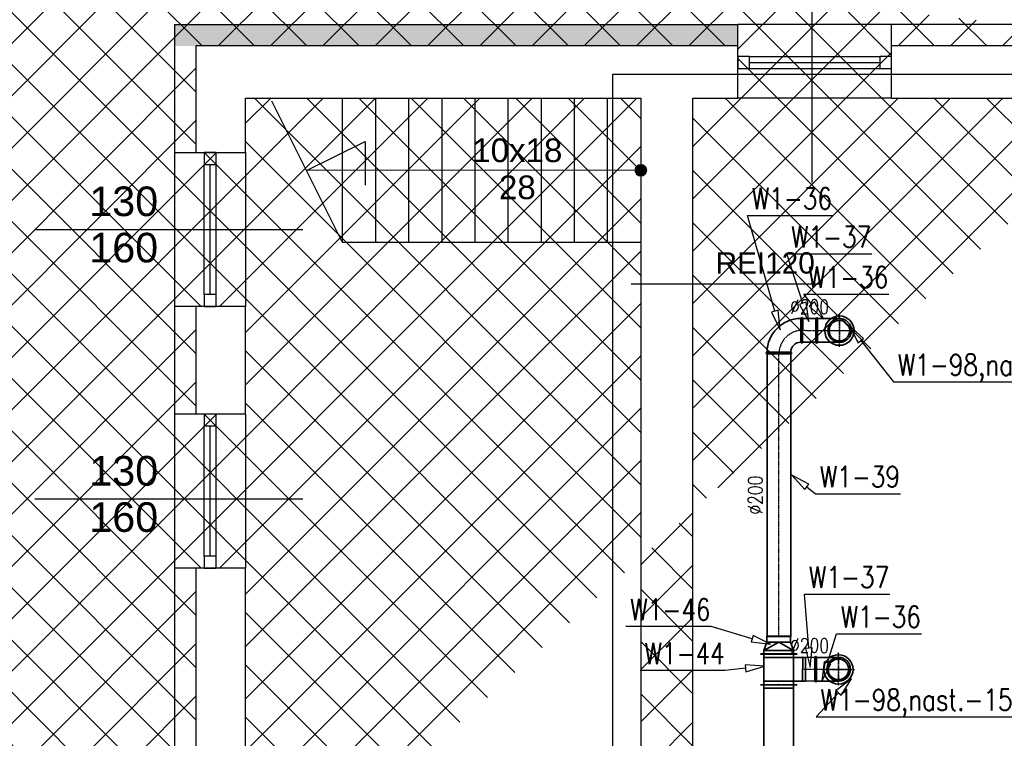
# Model space of a CAD drawing. Header units: millimetres. Extents: x 2263 to 12009, y 1338 to 5538.
# Tile 62 of 78: x 5402 to 6234, y 4224 to 4831. Entities that reach past the tile are written whole.
import ezdxf
from ezdxf.enums import TextEntityAlignment as Align

# ---------------------------------------------------------------- set-up
doc = ezdxf.new("R2010")
doc.units = ezdxf.units.MM
doc.linetypes.add('CENTER', pattern=[0.55, 0.37, -0.06, 0.06, -0.06])
for name, color, linetype in [('2D - Ogólne', 7, 'Continuous'), ('Konstrukcja - Ściany zew', 7, 'Continuous'), ('Opisy - Teksty', 7, 'Continuous'), ('WEN_N1-_OSIE', 2, 'CENTER'), ('WEN_W1-_ATRYBUT', 6, 'Continuous'), ('WEN_W1-_OSIE', 2, 'CENTER')]:
    doc.layers.add(name, color=color, linetype=linetype)
for name, color, linetype, lineweight in [('A_opisy', 81, 'Continuous', 13), ('A_stolarka', 20, 'Continuous', 15), ('A_widokowe', 160, 'Continuous', 18), ('A_ściany istniejące hatch', 82, 'Continuous', 9), ('WEN_N1-_ATRYBUT', 6, 'Continuous', 25), ('WEN_W1-_ZLICZAC', 140, 'Continuous', 35)]:
    doc.layers.add(name, color=color, linetype=linetype, lineweight=lineweight)
doc.layers.add('A_wełna mineralna', color=7, linetype='Continuous', lineweight=5, true_color=0x00d66b)
doc.layers.add('A_zakres opracowania', color=7, linetype='Continuous', lineweight=70, true_color=0xe00038)
doc.styles.get("Standard").update_dxf_attribs({"font": 'arial.ttf'})
doc.styles.add('STYL_AUTOMATYCZNY_1', font='arial.ttf')
doc.styles.add('STYL_WENTYLE', font='romans.shx', dxfattribs={"width": 0.8})

# ---------------------------------------------------------------- blocks, each defined once
blk = doc.blocks.new('Linia_5_1', base_point=(10967.7, 21720))
at = {"layer": '2D - Ogólne', "linetype": 'Continuous', "lineweight": 0, "true_color": 0x000000}
blk.add_hatch(color=18, dxfattribs=at).paths.add_polyline_path([(10917.7, 21720), (10921.5, 21700.9), (10932.4, 21684.6), (10948.6, 21673.8), (10967.7, 21670), (10986.9, 21673.8), (11003.1, 21684.6), (11013.9, 21700.9), (11017.7, 21720), (11013.9, 21739.1), (11003.1, 21755.4), (10986.9, 21766.2), (10967.7, 21770), (10948.6, 21766.2), (10932.4, 21755.4), (10921.5, 21739.1)])
at = {"layer": '2D - Ogólne', "color": 7, "linetype": 'Continuous', "lineweight": 15}
blk.add_line((10917.7, 21720), (8148.1, 21720), dxfattribs=at)
blk.add_circle((10967.7, 21720), 50, dxfattribs=at)
blk = doc.blocks.new('BPL-SI20090_13')
for p, q in [((-100, 14), (-100, 200)), ((100, 14), (100, 200))]:
    blk.add_line(p, q)
blk.add_lwpolyline([(100, 0), (-100, 0, -1), (-100, 14), (100, 14, -1)], format="xyb", close=True)
blk.add_circle((0, 200), 100)
blk.add_point((0, 0))
at = {"layer": 'WEN_N1-_OSIE'}
for p, q in [((0, 0), (0, 305)), ((-105, 200), (105, 200))]:
    blk.add_line(p, q, dxfattribs=at)
at = {"layer": 'WEN_N1-_ATRYBUT', "style": 'STYL_WENTYLE', "width": 0.8, "flags": 8}
blk.add_attdef('WENTYLE', text='', height=180, dxfattribs=at).set_placement((100, 0), align=Align.BOTTOM_LEFT)
blk = doc.blocks.new('BPL-SI20090_23')
for points in [[(-200, -100), (-200, 100, -1), (-186, 100), (-186, -100, -1)], [(-100, -200), (100, -200, 1), (100, -186), (-100, -186, 1)]]:
    blk.add_lwpolyline(points, format="xyb", close=True)
for radius in [286, 86]:
    blk.add_arc((-186, -186), radius, 0, 90)
for p in [(-200, 0), (0, -200)]:
    blk.add_point(p)
at = {"layer": 'WEN_N1-_OSIE'}
blk.add_arc((-200, -200), 200, 0, 90, dxfattribs=at)
at = {"layer": 'WEN_N1-_ATRYBUT', "style": 'STYL_WENTYLE', "width": 0.8, "flags": 8}
blk.add_attdef('WENTYLE', text='', height=180, dxfattribs=at).set_placement((-100, -200), align=Align.BOTTOM_LEFT)
blk = doc.blocks.new('PRL1V25223515CNW1-_21')
for p, q in [((0, 125), (0, 155)), ((30, 125), (30, -125)), ((30, 125), (100, 0)), ((30, 125), (30, -125)), ((100, -100), (100, 100)), ((30, -125), (100, 0)), ((0, -125), (0, -155))]:
    blk.add_line(p, q)
blk.add_lwpolyline([(0, -125), (30, -125), (100, -100), (150, -100), (150, 100), (100, 100), (30, 125), (0, 125)], close=True)
for p in [(0, 0), (150, 0)]:
    blk.add_point(p)
at = {"layer": 'WEN_W1-_ATRYBUT', "style": 'STYL_WENTYLE', "width": 0.8, "flags": 8}
blk.add_attdef('WENTYLE', text='', height=180, dxfattribs=at).set_placement((75, 150), align=Align.BOTTOM_LEFT)
blk = doc.blocks.new('SR-C200_2384-9512985407_14')
blk.add_lwpolyline([(0, -100), (0, 100), (2385, 100), (2385, -100)], close=True)
for p in [(0, 0), (2385, 0)]:
    blk.add_point(p)
at = {"layer": 'WEN_W1-_OSIE'}
blk.add_line((0, 0), (2385, 0), dxfattribs=at)
at = {"layer": 'WEN_W1-_ATRYBUT', "style": 'STYL_WENTYLE', "width": 0.8, "flags": 8}
blk.add_attdef('WENTYLE', text='', height=180, dxfattribs=at).set_placement((1192.5, 0), align=Align.BOTTOM_LEFT)
at = {"layer": 'WEN_W1-_OSIE', "color": 3, "style": 'STYL_WENTYLE', "width": 0.8, "flags": 8}
blk.add_attdef('FI_KANALU', text='', height=120, dxfattribs=at).set_placement((1192.5, 200), align=Align.MIDDLE_CENTER)
blk = doc.blocks.new('QD-250X200CNW1-_2599-9489193_24')
for p, q in [((0, -155), (0, 155)), ((30, -125), (30, 125)), ((2569.9, -125), (2569.9, 125)), ((2599.9, -155), (2599.9, 155))]:
    blk.add_line(p, q)
blk.add_lwpolyline([(0, 125), (2599.9, 125), (2599.9, -125), (0, -125)], close=True)
for p in [(0, 0), (2599.9, 0)]:
    blk.add_point(p)
at = {"layer": 'WEN_W1-_ATRYBUT', "style": 'STYL_WENTYLE', "width": 0.8, "flags": 8}
blk.add_attdef('WENTYLE', text='', height=180, dxfattribs=at).set_placement((1300, 0), align=Align.BOTTOM_LEFT)
at = {"layer": 'WEN_W1-_OSIE', "color": 3, "style": 'STYL_WENTYLE', "width": 0.8, "flags": 8}
blk.add_attdef('FI_KANALU', text='', height=120, dxfattribs=at).set_placement((1300, 0), align=Align.MIDDLE_CENTER)
blk = doc.blocks.new('KURM-200_12')
for radius in [124, 86.8]:
    blk.add_circle((0, 0), radius)
for p in [(0, 136.4), (0, 0)]:
    blk.add_point(p)
at = {"layer": 'WEN_W1-_OSIE'}
for p, q in [((0, -136.4), (0, 136.4)), ((-136.4, 0), (136.4, 0))]:
    blk.add_line(p, q, dxfattribs=at)
at = {"layer": 'WEN_W1-_ATRYBUT', "style": 'STYL_WENTYLE', "width": 0.8, "flags": 8}
blk.add_attdef('WENTYLE', text='', height=180, dxfattribs=at).set_placement((0, 0), align=Align.BOTTOM_LEFT)
blk = doc.blocks.new('TR2V2522621311CNW1-_13')
for p, q in [((-260, 125), (-260, 155)), ((-230, 125), (-230, -125)), ((-30, 125), (-30, -125)), ((0, 125), (0, 155)), ((-260, -125), (-260, -155)), ((0, -125), (0, -155))]:
    blk.add_line(p, q)
for points in [[(0, -125), (0, 125), (-260, 125), (-260, -125)], [(-30, -225), (-30, -125), (-230, -125), (-230, -225)]]:
    blk.add_lwpolyline(points, close=True)
for p in [(-260, 0), (0, 0), (-130, -225)]:
    blk.add_point(p)
at = {"layer": 'WEN_W1-_ATRYBUT', "style": 'STYL_WENTYLE', "width": 0.8, "flags": 8}
blk.add_attdef('WENTYLE', text='', height=180, dxfattribs=at).set_placement((-130, 35), align=Align.BOTTOM_LEFT)
blk = doc.blocks.new('SR-C200_112-9271578079_14')
blk.add_lwpolyline([(0, -100), (0, 100), (112.9, 100), (112.9, -100)], close=True)
for p in [(0, 0), (112.9, 0)]:
    blk.add_point(p)
at = {"layer": 'WEN_W1-_OSIE'}
blk.add_line((0, 0), (112.9, 0), dxfattribs=at)
at = {"layer": 'WEN_W1-_ATRYBUT', "style": 'STYL_WENTYLE', "width": 0.8, "flags": 8}
blk.add_attdef('WENTYLE', text='', height=180, dxfattribs=at).set_placement((56.5, 0), align=Align.BOTTOM_LEFT)
at = {"layer": 'WEN_W1-_OSIE', "color": 3, "style": 'STYL_WENTYLE', "width": 0.8, "flags": 8}
blk.add_attdef('FI_KANALU', text='', height=120, dxfattribs=at).set_placement((56.5, 200), align=Align.MIDDLE_CENTER)

msp = doc.modelspace()

# ---------------------------------------------------------------- hatches: boundary and pattern name
at = {"layer": 'A_wełna mineralna', "linetype": 'ByBlock', "lineweight": 25}
h = msp.add_hatch(color=0, dxfattribs=at)
h.dxf.hatch_style = 1
h.paths.add_polyline_path([(6008.83871, 4826.38308), (5532.83871, 4826.38308), (5532.83871, 4808.38308), (6008.83871, 4808.38308)])
at = {"layer": 'A_ściany istniejące hatch', "linetype": 'ByBlock', "lineweight": 25}
h = msp.add_hatch(dxfattribs=at)
h.set_pattern_fill('NET', color=0, scale=250, angle=45)
h.set_pattern_definition([(45, (37537.47, -788.94), (-22.097087, 22.097087), []), (135, (37537.47, -788.94), (-22.097087, -22.097087), [])])
h.paths.add_polyline_path([(5550.83871, 4367.38309), (5592.83871, 4367.38308), (5592.83871, 4105.38308), (5802.83871, 4105.38308), (5802.83871, 4063.38308), (5550.83871, 4063.38308)], flags=16)
h.paths.add_polyline_path([(6144.84036, 4091.38308), (6144.84036, 4031.38308), (6024.83871, 4031.38308), (6024.83871, 3871.38308), (5964.83871, 3871.38308), (5964.83871, 4063.38308), (5922.83871, 4063.38308), (5922.83871, 4105.38308), (5926.83871, 4105.38308), (5926.83871, 4764.38308), (5592.83871, 4764.38308), (5592.83871, 4718.38308), (5550.83871, 4718.38308), (5550.83871, 4808.38308), (6008.83871, 4808.38308), (6008.8387, 4764.38308), (5970.83871, 4764.38308), (5970.83871, 4091.38308)], flags=17)
h.paths.add_polyline_path([(6748.83871, 4091.38308), (6890.83871, 4091.38308), (6890.83871, 4153.38308), (6934.83871, 4153.38308), (6934.83871, 3868.38309), (6874.83871, 3868.38309), (6874.83871, 4031.38308), (6748.83871, 4031.38308)], flags=17)
h.paths.add_polyline_path([(6791.83871, 3211.38308), (6874.83871, 3211.38308), (6874.83871, 3326.38309), (6934.83871, 3326.38309), (6934.83871, 3153.38308), (6874.83871, 3153.38308), (6874.83871, 3186.38308), (6791.83871, 3186.38308)], flags=17)
h.paths.add_polyline_path([(6434.83871, 3781.38308), (6464.83871, 3781.38308), (6464.83871, 3751.38308), (6434.83871, 3751.38308)], flags=17)
h.paths.add_polyline_path([(6434.83871, 3487.38308), (6464.83871, 3487.38308), (6464.83871, 3517.38308), (6434.83871, 3517.38308)], flags=17)
h.paths.add_polyline_path([(5946.83871, 1941.38308), (6006.83871, 1941.38308), (6006.83871, 1781.38308), (6244.83871, 1781.38308), (6244.83871, 1961.38308), (6304.83871, 1961.38308), (6304.83871, 1781.38308), (6874.83871, 1781.38308), (6874.83871, 1931.38308), (6934.83871, 1931.38308), (6934.83871, 1721.38308), (5946.83871, 1721.38308)])
h.paths.add_polyline_path([(3464.83871, 5091.38308), (3677.83871, 5091.38309), (3677.8387, 5185.4173), (3702.8387, 5185.4173), (3702.8387, 5066.38308), (3464.83871, 5066.38308)], flags=17)
h.paths.add_polyline_path([(4097.83871, 5065.72859), (4132.83871, 5065.72859), (4132.83871, 5185.4173), (4097.83871, 5185.4173)], flags=17)
h.paths.add_polyline_path([(4387.83871, 3241.38308), (4457.83869, 3241.38308), (4457.83869, 3181.38308), (4387.83871, 3181.38308)], flags=17)
h.paths.add_polyline_path([(4797.83871, 3241.38308), (4867.83871, 3241.38308), (4867.83871, 3181.38308), (4797.83871, 3181.38308)], flags=17)
h.paths.add_polyline_path([(5238.83871, 3241.38308), (5306.83869, 3241.38308), (5306.83869, 3181.38308), (5238.83871, 3181.38308)], flags=17)
h.paths.add_polyline_path([(5441.83871, 3241.38308), (5522.83869, 3241.38308), (5522.83869, 3181.38308), (5441.83871, 3181.38308)], flags=17)
h.paths.add_polyline_path([(6024.83871, 3741.38308), (5964.83871, 3741.38308), (5964.83871, 3665.38308), (6024.83871, 3665.38308)], flags=17)
h.paths.add_polyline_path([(5592.83871, 4588.38308), (5550.83871, 4588.38308), (5550.83871, 4497.38309), (5592.83871, 4497.38309)], flags=16)
h.paths.add_polyline_path([(6138.83871, 4808.38308), (6272.83871, 4808.38308), (6272.83871, 4764.38308), (6138.83871, 4764.38308)], flags=17)
h.paths.add_polyline_path([(6890.83871, 4488.38309), (6934.83871, 4488.38309), (6934.83871, 4563.38308), (6890.83871, 4563.38308)], flags=17)
h.paths.add_polyline_path([(6890.83871, 4283.38308), (6934.83871, 4283.38308), (6934.83871, 4358.38308), (6890.83871, 4358.38308)], flags=17)
h.paths.add_polyline_path([(6874.83871, 3662.38309), (6934.83871, 3662.38309), (6934.83871, 3738.38309), (6874.83871, 3738.38309)], flags=17)
h.paths.add_polyline_path([(6874.83871, 3456.38309), (6934.83871, 3456.38309), (6934.83871, 3532.38309), (6874.83871, 3532.38309)], flags=17)
h.paths.add_polyline_path([(6874.83871, 2948.38309), (6934.83871, 2948.38309), (6934.83871, 3023.38308), (6874.83871, 3023.38308)], flags=17)
h.paths.add_polyline_path([(6874.83871, 2743.38309), (6934.83871, 2743.38309), (6934.83871, 2818.38308), (6874.83871, 2818.38308)], flags=17)
h.paths.add_polyline_path([(6874.83871, 2271.38309), (6934.83871, 2271.38309), (6934.83871, 2341.38308), (6874.83871, 2341.38308)], flags=17)
h.paths.add_polyline_path([(6934.83871, 2066.38308), (6874.83871, 2066.38308), (6874.83871, 2136.38308), (6934.83871, 2136.38308)], flags=17)
h.paths.add_polyline_path([(5649.83871, 2181.38308), (5719.83871, 2181.38308), (5719.83871, 2121.38308), (5649.83871, 2121.38308)], flags=17)
h.paths.add_polyline_path([(5444.83871, 2121.38308), (5514.83871, 2121.38308), (5514.83871, 2181.38308), (5444.83871, 2181.38308)], flags=17)
h.paths.add_polyline_path([(5239.83871, 2181.38308), (5309.83871, 2181.38308), (5309.83871, 2121.38308), (5239.83871, 2121.38308)], flags=17)
h.paths.add_polyline_path([(4982.83871, 2121.38308), (5104.83869, 2121.38308), (5104.83869, 2181.38308), (4982.83871, 2181.38308)], flags=17)
h.paths.add_polyline_path([(4777.83871, 2181.38308), (4847.83871, 2181.38308), (4847.83871, 2121.38308), (4777.83871, 2121.38308)], flags=17)
h.paths.add_polyline_path([(4572.83871, 2121.38308), (4642.83871, 2121.38308), (4642.83871, 2181.38308), (4572.83871, 2181.38308)], flags=17)
h.paths.add_polyline_path([(4367.83871, 2181.38308), (4437.83871, 2181.38308), (4437.83871, 2121.38308), (4367.83871, 2121.38308)], flags=17)
h.paths.add_polyline_path([(6256.83871, 2181.38308), (6170.33871, 2181.38308), (6170.35412, 2121.38308), (6244.83871, 2121.38308), (6244.83871, 2071.38308), (6304.83871, 2071.38308), (6304.83871, 2314.88308), (6256.83871, 2314.88308)], flags=17)
h.paths.add_polyline_path([(6060.33871, 2181.38308), (6060.35412, 2121.38308), (6006.83871, 2121.38308), (6006.83871, 2081.38308), (5946.83871, 2081.38308), (5946.83871, 2121.38308), (5854.83871, 2121.38308), (5854.83871, 2181.38308)], flags=17)
h.paths.add_polyline_path([(4072.83871, 2075.38308), (4132.83871, 2075.38308), (4132.83871, 2121.38308), (4232.83871, 2121.38308), (4232.83869, 2181.38308), (4072.83871, 2181.38308)], flags=17)
h.paths.add_polyline_path([(5862.83871, 3241.38308), (5964.83871, 3241.38308), (5964.83871, 3535.38308), (6024.83871, 3535.38308), (6024.83871, 3211.38308), (6041.83871, 3211.38308), (6041.83871, 3186.38308), (6024.83871, 3186.38308), (6024.83871, 2831.38308), (6051.83871, 2831.38308), (6051.83871, 2751.38308), (6024.83871, 2751.38308), (6024.83871, 2531.38308), (5849.33871, 2531.38308), (5849.33871, 2579.38308), (5984.83871, 2579.38308), (5984.83871, 3181.38308), (5862.83871, 3181.38308)], flags=17)
h.paths.add_polyline_path([(5657.83871, 3241.38308), (5727.83871, 3241.38308), (5727.83871, 3181.38308), (5694.83871, 3181.38308), (5694.83871, 3015.38308), (5662.83871, 3015.38309), (5662.83871, 3181.38308), (5657.83871, 3181.38308)], flags=17)
h.paths.add_polyline_path([(5415.83871, 2579.38308), (5662.83871, 2579.38308), (5662.83871, 2729.38309), (5694.83871, 2729.38309), (5694.83871, 2579.38308), (5739.33871, 2579.38308), (5739.33871, 2531.38308), (5415.83871, 2531.38308)], flags=17)
h.paths.add_polyline_path([(4426.83871, 2579.38308), (4426.83871, 2531.38308), (4666.83871, 2531.38308), (4666.83871, 2579.38308), (4662.83871, 2579.38308), (4662.83871, 2671.38308), (4634.83871, 2671.38308), (4634.83871, 2579.38308)], flags=17)
h.paths.add_polyline_path([(4072.83871, 3272.38308), (4132.83871, 3272.38308), (4132.83871, 3241.38308), (4252.83871, 3241.38308), (4252.83869, 3181.38308), (4112.83871, 3181.38308), (4112.83871, 2579.38308), (4316.83871, 2579.38308), (4316.83871, 2531.38308), (4072.83871, 2531.38308)], flags=17)
h.paths.add_polyline_path([(4132.83871, 3568.79816), (4072.83871, 3568.79816), (4072.83871, 3412.3831), (4132.83871, 3412.3831)], flags=17)
h.paths.add_polyline_path([(4132.83871, 3783.35665), (4072.83871, 3783.35665), (4072.83871, 3703.79816), (4132.83871, 3703.79816)], flags=17)
h.paths.add_polyline_path([(4132.83871, 3998.38308), (4072.83871, 3998.38308), (4072.83871, 3918.35666), (4132.83871, 3918.35666)], flags=17)
h.paths.add_polyline_path([(4132.83871, 4318.38308), (4072.83871, 4318.38308), (4072.83871, 4133.38308), (4132.83871, 4133.38308)], flags=17)
h.paths.add_polyline_path([(4132.83871, 4523.38308), (4072.83871, 4523.38308), (4072.83871, 4453.3831), (4132.83871, 4453.3831)], flags=17)
h.paths.add_polyline_path([(4132.83871, 4738.38308), (4072.83871, 4738.38308), (4072.83871, 4658.38308), (4132.83871, 4658.38308)], flags=17)
h.paths.add_polyline_path([(3082.83871, 4463.49943), (3022.83871, 4463.49943), (3022.83871, 4533.47941), (3082.83871, 4533.47941), (3082.83871, 4535.38308), (3542.83871, 4535.38308), (3542.83871, 4525.38308), (3511.73871, 4525.38308), (3511.73871, 4449.38308), (3496.73871, 4449.38308), (3496.73871, 4525.38308), (3240.83871, 4525.38308), (3240.83871, 4510.37993), (3233.83871, 4510.37993), (3233.83871, 4525.38308), (3082.83871, 4525.38308)])
h.paths.add_polyline_path([(3082.83871, 4408.38308), (3082.83871, 4415.38308), (3233.83871, 4415.38308), (3233.83871, 4420.37993), (3240.83871, 4420.37993), (3240.83871, 4397.90202), (3233.83871, 4397.90202), (3233.83871, 4408.38308)], flags=17)
h.paths.add_polyline_path([(3022.83871, 4328.49943), (3082.83871, 4328.49943), (3082.83871, 4298.38308), (3233.83871, 4298.38308), (3233.83871, 4307.90202), (3240.83871, 4307.90202), (3240.83871, 4298.38308), (3496.73871, 4298.38308), (3496.73871, 4354.38308), (3511.73871, 4354.38308), (3511.73871, 4298.38308), (3539.83871, 4298.38308), (3539.83871, 4283.38308), (3082.83871, 4283.38308), (3082.83871, 4258.01945), (3022.83871, 4258.01945)])
h.paths.add_polyline_path([(3022.83871, 4128.01945), (3082.83871, 4128.01945), (3082.83871, 4083.38308), (3674.83871, 4083.38308), (3674.83871, 4100.64844), (3722.83871, 4100.64844), (3722.83871, 3771.38225), (3674.83871, 3771.38225), (3674.83871, 4043.38308), (3082.83871, 4043.38308), (3082.83871, 3965.51194), (3022.83871, 3965.51194)])
h.paths.add_polyline_path([(3022.83871, 3625.53195), (3082.83871, 3625.53195), (3082.83871, 3603.38308), (3674.83871, 3603.38308), (3674.83871, 3661.38225), (3722.83871, 3661.38225), (3722.83871, 3264.38225), (3674.83871, 3264.38225), (3674.83871, 3578.38308), (3082.83871, 3578.38308), (3082.83871, 3555.31567), (3022.83871, 3555.31567)])
h.paths.add_polyline_path([(3022.83871, 3211.185), (3082.83871, 3211.185), (3082.83871, 3141.38308), (3674.83871, 3141.38308), (3674.83871, 3154.38225), (3722.83871, 3154.38225), (3722.83871, 3095.74402), (3674.83871, 3095.74402), (3674.83871, 3098.38308), (3082.83871, 3098.38308), (3082.83871, 3046.185), (3022.83871, 3046.185)])
h.paths.add_polyline_path([(3022.83871, 2911.185), (3082.83871, 2911.185), (3082.83871, 2856.60282), (3141.83871, 2856.60282), (3141.83871, 2998.3005), (3151.20249, 2998.3005), (3151.20249, 2992.3005), (3147.83871, 2992.3005), (3147.83871, 2856.60282), (3244.83871, 2856.60282), (3244.83871, 2992.3005), (3240.20249, 2992.3005), (3240.20249, 2998.3005), (3255.38391, 2998.3005), (3255.38391, 2992.3005), (3250.83871, 2992.3005), (3250.83871, 2856.60282), (3347.83871, 2856.60282), (3347.83871, 2992.3005), (3344.38391, 2992.3005), (3344.38391, 2998.3005), (3353.83871, 2998.3005), (3353.83871, 2963.3005), (3358.01039, 2963.3005), (3358.01039, 2957.3005), (3353.83871, 2957.3005), (3353.83871, 2856.60282), (3521.83871, 2856.60282), (3521.83871, 2957.3005), (3447.0104, 2957.3005), (3447.01039, 2963.3005), (3527.83871, 2963.3005), (3527.83871, 2856.60282), (3674.83871, 2856.60282), (3674.83871, 2985.74402), (3722.83871, 2985.74402), (3722.83871, 2838.88915), (3674.83871, 2838.88915), (3674.83871, 2841.60282), (3527.83871, 2841.60282), (3527.83871, 2799.30282), (3521.83871, 2799.30282), (3521.83871, 2841.60282), (3082.83871, 2841.60282), (3022.83871, 2841.60282)])
h.paths.add_polyline_path([(3022.83871, 3760.53195), (3082.83871, 3760.53195), (3082.83871, 3830.51194), (3022.83871, 3830.51194)])
h.paths.add_polyline_path([(3022.83871, 3346.185), (3082.83871, 3346.185), (3082.83871, 3420.31567), (3022.83871, 3420.31567)], flags=17)
h.paths.add_polyline_path([(3022.83871, 2636.62284), (3082.83871, 2636.62284), (3082.83871, 2706.60282), (3022.83871, 2706.60282)], flags=17)
h.paths.add_polyline_path([(3022.83871, 2431.64285), (3022.83871, 2501.62284), (3082.83871, 2501.62284), (3082.83871, 2491.62284), (3129.83871, 2491.62284), (3129.83871, 2662.60284), (3141.04943, 2662.60284), (3141.04943, 2656.60284), (3135.83871, 2656.60284), (3135.83871, 2491.62284), (3234.83871, 2491.62284), (3234.83871, 2656.60284), (3230.04943, 2656.60284), (3230.04943, 2662.60284), (3245.35057, 2662.60284), (3245.35057, 2656.60284), (3240.83871, 2656.60284), (3240.83871, 2491.62284), (3337.83871, 2491.62284), (3337.83871, 2656.60284), (3334.35057, 2656.60284), (3334.35056, 2662.60284), (3348.38391, 2662.60284), (3348.38391, 2656.60284), (3343.83871, 2656.60284), (3343.83871, 2491.62284), (3440.83871, 2491.62284), (3440.83871, 2656.60284), (3437.38391, 2656.60284), (3437.38391, 2662.60284), (3440.83871, 2662.60284), (3440.83871, 2706.60282), (3521.83871, 2706.60282), (3521.83871, 2710.30282), (3527.83871, 2710.30282), (3527.83871, 2696.27529), (3521.83871, 2696.27529), (3521.83871, 2700.60282), (3446.83871, 2700.60282), (3446.83871, 2491.62284), (3521.83871, 2491.62284), (3521.83871, 2607.27528), (3527.83871, 2607.27529), (3527.83871, 2491.62284), (3674.83871, 2491.62284), (3674.83871, 2728.88915), (3722.83871, 2728.88915), (3722.83871, 2295.08308), (3674.83871, 2295.08308), (3674.83871, 2476.62284), (3527.83871, 2476.62284), (3527.83871, 2379.11333), (3521.83871, 2379.11333), (3521.83871, 2476.62284), (3446.83871, 2476.62284), (3446.83871, 2283.78308), (3521.83871, 2283.78308), (3521.83871, 2290.11333), (3527.83871, 2290.11333), (3527.83871, 2274.08309), (3521.83871, 2274.08308), (3521.83871, 2277.78308), (3440.83871, 2277.78308), (3440.83871, 2351.38308), (3437.38391, 2351.38308), (3437.38391, 2357.38308), (3440.83871, 2357.38308), (3440.83871, 2476.62284), (3343.83871, 2476.62284), (3343.83871, 2357.38308), (3348.38391, 2357.38308), (3348.38391, 2351.38308), (3334.35057, 2351.38308), (3334.35057, 2357.38308), (3337.83871, 2357.38308), (3337.83871, 2476.62284), (3240.83871, 2476.62284), (3240.83871, 2357.38308), (3245.35057, 2357.38308), (3245.35057, 2351.38308), (3230.04943, 2351.38308), (3230.04943, 2357.38308), (3234.83871, 2357.38308), (3234.83871, 2476.62284), (3135.83871, 2476.62284), (3135.83871, 2357.38308), (3141.04943, 2357.38308), (3141.04943, 2351.38308), (3129.83871, 2351.38308), (3129.83871, 2476.62284), (3082.83871, 2476.62284), (3082.83871, 2431.64285)])
h.paths.add_polyline_path([(3142.83871, 2040.38308), (3082.83871, 2040.38308), (3082.83871, 2121.38308), (3022.83871, 2121.38308), (3022.83871, 2296.64285), (3082.83871, 2296.64285), (3082.83871, 2181.38308), (3521.83871, 2181.38308), (3521.83871, 2185.08308), (3527.83871, 2185.08309), (3527.83871, 2181.38308), (3674.83871, 2181.38308), (3674.83871, 2185.08308), (3722.83871, 2185.08308), (3722.83871, 2130.38309), (3697.83871, 2130.38308), (3697.83871, 2141.38308), (3527.83871, 2141.38308), (3527.83871, 2136.64285), (3521.83871, 2136.64285), (3521.83871, 2141.38308), (3337.83871, 2141.38308), (3337.83871, 2101.12992), (3312.83871, 2101.12992), (3312.83871, 2141.38308), (3142.83871, 2141.38308)])
h.paths.add_polyline_path([(3142.83871, 1791.38308), (3142.83871, 1830.38308), (3082.83871, 1830.38308), (3082.83871, 1731.38308), (4132.83871, 1731.38308), (4132.83871, 1935.38308), (4072.83871, 1935.38308), (4072.83871, 1791.38308)])
edge = h.paths.add_edge_path()
edge.add_line((6402.83871, 4808.38308), (6402.8387, 4764.38308))
edge.add_line((6402.8387, 4764.38308), (6440.83871, 4764.38308))
edge.add_line((6440.83871, 4764.38308), (6440.83871, 4614.38308))
edge.add_line((6440.83871, 4614.38308), (6467.83871, 4614.38308))
edge.add_line((6467.83871, 4614.38308), (6467.83871, 4764.38308))
edge.add_line((6467.83871, 4764.38308), (6890.83871, 4764.38308))
edge.add_line((6890.83871, 4764.38308), (6890.83871, 4693.38308))
edge.add_line((6890.83871, 4693.38308), (6934.83871, 4693.38308))
edge.add_line((6934.83871, 4693.38308), (6934.83871, 4808.38308))
edge.add_line((6934.83871, 4808.38308), (6402.83871, 4808.38313))
edge.add_line((3067.83871, 5185.4173), (3102.83871, 5185.4173))
edge.add_line((3102.83871, 5185.4173), (3102.83871, 5091.38309))
edge.add_line((3102.83871, 5091.38309), (3284.83871, 5091.38309))
edge.add_line((3284.83871, 5091.38309), (3284.83871, 5066.38308))
edge.add_line((3284.83871, 5066.38308), (3067.83871, 5066.38308))
edge.add_line((3067.83871, 5066.38308), (3067.83871, 5185.4173))
edge.add_line((4662.83871, 2781.38308), (4634.83871, 2781.38308))
edge.add_line((4634.83871, 2781.38308), (4634.83871, 3066.38308))
edge.add_line((4634.83871, 3066.38308), (4662.83871, 3066.38308))
edge.add_line((4662.83871, 3066.38308), (4662.83871, 2986.40213))
edge.add_line((4662.83871, 2986.40213), (4662.83871, 2894.77453))
edge.add_line((4662.83871, 2894.77453), (4662.83871, 2791.38308))
edge.add_line((4662.83871, 2791.38308), (4662.83869, 2781.38308))
edge.add_line((3972.83871, 5063.38308), (4132.83871, 5063.38308))
edge.add_line((4132.83871, 5063.38308), (4132.83871, 4873.38308))
edge.add_line((4132.83871, 4873.38308), (4072.83871, 4873.38308))
edge.add_line((4072.83871, 4873.38308), (4072.83871, 5003.38308))
edge.add_line((4072.83871, 5003.38308), (3972.83871, 5003.38308))
edge.add_line((3972.83871, 5003.38308), (3972.8387, 5063.38308))
edge.add_line((3464.83871, 5063.38308), (3822.83871, 5063.38308))
edge.add_line((3822.83871, 5063.38308), (3822.83871, 5003.38308))
edge.add_line((3822.83871, 5003.38308), (3722.83871, 5003.38308))
edge.add_line((3722.83871, 5003.38308), (3722.83871, 4210.64844))
edge.add_line((3722.83871, 4210.64844), (3674.83871, 4210.64844))
edge.add_line((3674.83871, 4210.64844), (3674.83871, 4283.38308))
edge.add_line((3674.83871, 4283.38308), (3634.83871, 4283.38308))
edge.add_line((3634.83871, 4283.38308), (3634.83871, 4298.38308))
edge.add_line((3634.83871, 4298.38308), (3674.83871, 4298.38308))
edge.add_line((3674.83871, 4298.38308), (3674.83871, 5003.38308))
edge.add_line((3674.83871, 5003.38308), (3464.83871, 5003.38308))
edge.add_line((3464.83871, 5003.38308), (3464.83871, 5063.38308))
edge.add_line((3312.83871, 2001.12992), (3337.83871, 2001.12992))
edge.add_line((3337.83871, 2001.12992), (3337.83871, 1966.38308))
edge.add_line((3337.83871, 1966.38308), (3697.83871, 1966.38308))
edge.add_line((3697.83871, 1966.38308), (3697.83871, 2032.41525))
edge.add_line((3697.83871, 2032.41525), (3722.83871, 2032.41525))
edge.add_line((3722.83871, 2032.41525), (3722.83871, 1961.38308))
edge.add_line((3722.83871, 1961.38308), (3392.83871, 1961.38308))
edge.add_line((3392.83871, 1961.38308), (3392.83871, 1941.38308))
edge.add_line((3392.83871, 1941.38308), (3312.83871, 1941.38308))
edge.add_line((3312.83871, 1941.38308), (3312.83871, 2001.12992))
h.paths.add_polyline_path([(5092.83871, 3066.38308), (5052.83871, 3066.38308), (5052.83871, 2579.38308), (4776.83871, 2579.38308), (4776.83871, 2531.38308), (5305.83871, 2531.38308), (5305.83871, 2579.38308), (5092.83871, 2579.38308)], flags=17)
h.paths.add_polyline_path([(5052.83871, 3166.38308), (5092.83871, 3166.38308), (5092.83871, 3181.38308), (5103.83871, 3181.38308), (5103.83871, 3241.38308), (5002.83871, 3241.38308), (5002.83871, 3181.38308), (5052.83871, 3181.38308)], flags=17)
h.paths.add_polyline_path([(6573.83871, 4031.38308), (6319.84036, 4031.38308), (6319.84036, 4091.38308), (6440.83871, 4091.38308), (6440.83871, 4164.38309), (6467.83871, 4164.38309), (6467.83871, 4091.38308), (6573.83871, 4091.38308)], flags=17)
h.paths.add_polyline_path([(6362.33489, 2788.38308), (6372.33489, 2788.38308), (6372.33489, 2803.38308), (6362.33489, 2803.38308)], flags=17)
h.paths.add_polyline_path([(6452.33489, 2960.38308), (6467.33489, 2960.38308), (6467.33489, 3186.38308), (6507.83871, 3186.38308), (6507.83871, 3211.38308), (6151.83871, 3211.38308), (6151.83871, 3186.38308), (6212.83871, 3186.38308), (6212.83871, 2960.38308), (6230.83871, 2960.38308), (6230.83871, 2970.38308), (6222.83871, 2970.38308), (6222.83871, 3186.38308), (6362.33489, 3186.38308), (6362.33489, 2970.38308), (6315.8387, 2970.38308), (6315.8387, 2960.38308), (6377.33489, 2960.38308), (6377.33489, 2970.38308), (6372.33489, 2970.38308), (6372.33489, 3186.38308), (6457.33489, 3186.38308), (6457.33489, 2970.38308), (6452.33489, 2970.38308)], flags=17)
h.paths.add_polyline_path([(6222.83871, 2803.38308), (6212.83871, 2803.38308), (6212.83871, 2579.38308), (6154.83871, 2579.38308), (6154.83871, 2531.38308), (6256.83871, 2531.38308), (6256.83871, 2424.88308), (6304.83871, 2424.88308), (6304.83871, 2531.38308), (6874.83871, 2531.38308), (6874.83871, 2476.38309), (6934.83871, 2476.38308), (6934.83871, 2613.38308), (6874.83871, 2613.38308), (6874.83871, 2579.38308), (6372.33489, 2579.38308), (6372.33489, 2688.38308), (6362.33489, 2688.38308), (6362.33489, 2579.38308), (6222.83871, 2579.38308)], flags=17)
h.paths.add_polyline_path([(3022.83871, 4873.4594), (3082.83871, 4873.4594), (3082.83871, 5003.38308), (3284.8387, 5003.38308), (3284.8387, 5063.38308), (3022.83871, 5063.38308)])
h.paths.add_polyline_path([(3082.83871, 4738.4594), (3022.83871, 4738.4594), (3022.83871, 4668.47941), (3082.83871, 4668.47941)])

# ---------------------------------------------------------------- linework, layer by layer
at = {"layer": '2D - Ogólne', "color": 0, "linetype": 'ByBlock', "lineweight": 25}
for p, q in [((6071.33871, 4919.47335), (6071.33871, 4692.98271)), ((6008.83871, 4808.38308), (5550.83871, 4808.38308)), ((5550.83871, 4808.38308), (5550.83871, 4718.38308)), ((6272.83871, 4808.38308), (6138.83871, 4808.38308)), ((5674.83871, 4642.38308), (5614.9017, 4761.68956)), ((5674.83871, 4642.38308), (5674.83871, 4764.38308)), ((5702.83871, 4642.38308), (5702.83871, 4764.38308)), ((5730.83871, 4642.38308), (5730.83871, 4764.38308)), ((5758.83871, 4642.38308), (5758.83871, 4764.38308)), ((5786.83871, 4642.38308), (5786.83871, 4764.38308)), ((5814.83871, 4642.38308), (5814.83871, 4764.38308)), ((5842.83871, 4642.38308), (5842.83871, 4764.38308)), ((5870.83871, 4642.38308), (5870.83871, 4764.38308)), ((5898.83871, 4642.38308), (5898.83871, 4764.38308)), ((5644.8702, 4703.38308), (5693.96266, 4727.61882)), ((5693.96266, 4727.61882), (5693.96266, 4690.93169)), ((5414.68441, 4653.38309), (5641.17504, 4653.38309)), ((5926.83871, 4642.38308), (5674.83871, 4642.38308)), ((5550.83871, 4588.38309), (5550.83871, 4497.38309)), ((5414.68441, 4425.7431), (5641.17504, 4425.7431)), ((5550.83871, 4367.38309), (5550.83871, 4063.38308))]:
    msp.add_line(p, q, dxfattribs=at)
at = {"layer": 'A_opisy', "color": 0, "linetype": 'ByBlock', "lineweight": 25}
msp.add_line((6079.91096, 4607.0806), (5918.83304, 4607.0806), dxfattribs=at)
at = {"layer": 'A_stolarka', "color": 0, "linetype": 'ByBlock', "lineweight": 25}
for p, q in [((6018.8387, 4799.38308), (6128.8387, 4799.38308)), ((6018.8387, 4794.38308), (6128.8387, 4794.38308)), ((6018.8387, 4789.38308), (6128.8387, 4789.38308)), ((5557.83871, 4598.38308), (5557.83871, 4708.38308)), ((5562.83871, 4598.38308), (5562.83871, 4708.38308)), ((5567.83871, 4598.38308), (5567.83871, 4708.38308)), ((5557.83871, 4377.38308), (5557.83871, 4487.38308)), ((5562.83871, 4377.38308), (5562.83871, 4487.38308)), ((5567.83871, 4377.38308), (5567.83871, 4487.38308))]:
    msp.add_line(p, q, dxfattribs=at)
for points in [[(6008.8387, 4799.38308), (6008.8387, 4789.38308), (6018.8387, 4789.38308), (6018.8387, 4799.38308)], [(6128.8387, 4799.38308), (6128.8387, 4789.38308), (6138.8387, 4789.38308), (6138.8387, 4799.38308)], [(5557.83871, 4708.38308), (5567.83871, 4708.38308), (5567.83871, 4718.38308), (5557.83871, 4718.38308)], [(5557.83871, 4588.38308), (5567.83871, 4588.38308), (5567.83871, 4598.38308), (5557.83871, 4598.38308)], [(5557.83871, 4487.38308), (5567.83871, 4487.38308), (5567.83871, 4497.38308), (5557.83871, 4497.38308)], [(5557.83871, 4367.38308), (5567.83871, 4367.38308), (5567.83871, 4377.38308), (5557.83871, 4377.38308)]]:
    msp.add_lwpolyline(points, close=True, dxfattribs=at)
at = {"layer": 'A_widokowe', "color": 0, "linetype": 'ByBlock', "lineweight": 25}
for p, q in [((6138.83871, 4826.38308), (6008.8387, 4826.38308)), ((6138.83871, 4764.38308), (6008.8387, 4764.38308)), ((5532.83871, 4718.38308), (5532.83871, 4588.38308)), ((5592.83871, 4718.38308), (5592.83871, 4588.38308)), ((5532.83871, 4497.38309), (5532.83871, 4367.38308)), ((5592.83871, 4497.38309), (5592.83871, 4367.38308))]:
    msp.add_line(p, q, dxfattribs=at)
at = {"layer": 'A_zakres opracowania', "color": 0, "linetype": 'ByBlock', "lineweight": 25, "ltscale": 0.2}
msp.add_lwpolyline([(5986.83871, 1761.38308), (6894.83871, 1761.38308), (6894.83871, 4784.38309), (5902.83871, 4784.38308), (5902.83871, 4125.38308), (5782.83871, 4125.38308), (5782.83871, 4025.38308), (6004.83871, 4025.38308), (6004.83871, 3916.38308), (5531.83871, 3916.38308), (5531.83871, 3696.38308), (6004.83871, 3696.38308), (6004.83871, 3201.38308), (4052.83871, 3201.38308), (4052.83871, 2161.38308), (5133.83871, 2161.38308), (5133.83871, 1943.38308), (5638.83871, 1943.38308), (5638.83871, 1683.38308), (5986.83871, 1683.38308)], close=True, dxfattribs=at)
at = {"layer": 'Konstrukcja - Ściany zew', "color": 0, "linetype": 'ByBlock', "lineweight": 25}
for p, q in [((5532.83871, 4826.38308), (5532.83871, 4718.38308)), ((5532.83871, 4826.38308), (6008.83871, 4826.38308)), ((6008.83871, 4794.38308), (6008.83871, 4826.38308)), ((6138.83871, 4794.38308), (6138.83871, 4826.38308)), ((6008.83871, 4784.38308), (6008.83871, 4794.38308)), ((6138.83871, 4784.38308), (6138.83871, 4794.38308)), ((6008.83871, 4764.38308), (6008.83871, 4784.38308)), ((6138.83871, 4764.38308), (6138.83871, 4784.38308)), ((5592.83871, 4718.38308), (5592.83871, 4764.38308)), ((5592.83871, 4764.38308), (5926.83871, 4764.38308)), ((5970.83871, 4091.38308), (5970.83871, 4764.38308)), ((5532.83871, 4718.38308), (5592.83871, 4718.38308)), ((5532.83871, 4588.38309), (5532.83871, 4497.38309)), ((5592.83871, 4588.38309), (5532.83871, 4588.38309)), ((5592.83871, 4497.38309), (5592.83871, 4588.38309)), ((5592.83871, 4497.38309), (5532.83871, 4497.38309)), ((5532.83871, 4367.38309), (5532.83871, 4045.38308)), ((5592.83871, 4367.38309), (5532.83871, 4367.38309)), ((5592.83871, 4105.38308), (5592.83871, 4367.38309))]:
    msp.add_line(p, q, dxfattribs=at)
at = {"layer": 'Konstrukcja - Ściany zew', "color": 0, "linetype": 'ByBlock', "lineweight": 25, "flags": 128}
for points in [[(6272.83871, 4826.38308), (6138.8387, 4826.38308)], [(5926.83871, 4764.38308), (5926.83871, 4105.38308)], [(5970.83871, 4764.38308), (6008.8387, 4764.38308)], [(6138.8387, 4764.38308), (6272.83871, 4764.38308)]]:
    msp.add_lwpolyline(points, dxfattribs=at)
at = {"layer": 'WEN_N1-_ATRYBUT'}
for points in [[(6040.19705, 4584.30375), (6037.42938, 4583.50727), (6044.67729, 4568.7356), (6042.96472, 4585.10024), (6040.19705, 4584.30375), (6016.92044, 4665.18652), (6088.92044, 4665.18652)], [(6071.36348, 4590.29824), (6069.12723, 4588.48342), (6081.57184, 4577.71931), (6073.59973, 4592.11306), (6071.36348, 4590.29824), (6064.55399, 4598.68901), (6136.55399, 4598.68901)], [(6084.60771, 4287.23867), (6081.85299, 4288.07889), (6079.88148, 4271.74342), (6087.36242, 4286.39845), (6084.60771, 4287.23867), (6092.10928, 4311.8331), (6164.10928, 4311.8331)]]:
    msp.add_lwpolyline(points, dxfattribs=at)
at = {"layer": 'WEN_W1-_ATRYBUT'}
for points in [[(6063.75532, 4590.98986), (6061.0176, 4590.09584), (6068.78419, 4575.59017), (6066.49304, 4591.88388), (6063.75532, 4590.98986), (6050.13532, 4632.6978), (6122.13532, 4632.6978)], [(6112.9145, 4559.46103), (6115.17626, 4561.24397), (6102.88552, 4572.18343), (6110.65274, 4557.6781), (6112.9145, 4559.46103), (6140.32517, 4524.68888), (6385.12517, 4524.68888)], [(6067.19268, 4435.89008), (6068.97536, 4438.15204), (6054.46918, 4445.91767), (6065.41, 4433.62813), (6067.19268, 4435.89008), (6074.43366, 4430.18335), (6146.43366, 4430.18335)], [(6068.8411, 4299.7917), (6065.9698, 4299.56802), (6070.0993, 4283.64063), (6071.71241, 4300.01538), (6068.8411, 4299.7917), (6065.29447, 4345.3187), (6137.29447, 4345.3187)], [(6020.95225, 4307.73859), (6020.14294, 4304.97464), (6036.49946, 4303.18619), (6021.76157, 4310.50253), (6020.95225, 4307.73859), (5986.26687, 4317.89486), (5914.26687, 4317.89486)], [(6015.29088, 4282.73766), (6015.6025, 4279.87457), (6031.39577, 4284.4905), (6014.97927, 4285.60075), (6015.29088, 4282.73766), (5998.2624, 4280.8843), (5926.2624, 4280.8843)], [(6093.95129, 4261.99747), (6096.06161, 4260.03762), (6104.97541, 4273.86797), (6091.84098, 4263.95731), (6093.95129, 4261.99747), (6075.15573, 4241.75885), (6319.95573, 4241.75885)]]:
    msp.add_lwpolyline(points, dxfattribs=at)

# ---------------------------------------------------------------- block references
at = {"layer": '2D - Ogólne', "color": 0, "linetype": 'ByBlock', "lineweight": 25, "xscale": 0.1, "yscale": 0.1, "zscale": 0.1}
msp.add_blockref('Linia_5_1', (5926.83871, 4703.38308), dxfattribs=at)
at = {"layer": 'WEN_W1-_ZLICZAC'}
ref = msp.add_blockref('BPL-SI20090_23', (6043.59277, 4568.20556), dxfattribs=dict(at, xscale=0.1, yscale=0.1, zscale=0.1, rotation=90))
ref.add_attrib('WENTYLE', 'W1-36', dxfattribs={"layer": 'WEN_N1-_ATRYBUT', "height": 18, "style": 'STYL_WENTYLE', "width": 0.8, "flags": 8}).set_placement((6020.52044, 4665.18652), align=Align.BOTTOM_LEFT)
ref = msp.add_blockref('SR-C200_112-9271578079_14', (6063.59277, 4568.20556), dxfattribs=dict(at, xscale=0.1, yscale=0.1, zscale=0.1, rotation=359.3730643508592))
ref.add_attrib('WENTYLE', 'W1-37', dxfattribs={"layer": 'WEN_W1-_ATRYBUT', "height": 18, "style": 'STYL_WENTYLE', "width": 0.8, "flags": 8}).set_placement((6053.73532, 4632.6978), align=Align.BOTTOM_LEFT)
ref.add_attrib('FI_KANALU', '%%c200', dxfattribs={"layer": 'WEN_W1-_OSIE', "color": 3, "height": 12, "rotation": 359.37306435, "style": 'STYL_WENTYLE', "width": 0.8, "flags": 8}).set_placement((6069.45763, 4588.14258), align=Align.MIDDLE_CENTER)
ref = msp.add_blockref('BPL-SI20090_13', (6074.88481, 4568.082), dxfattribs=dict(at, xscale=0.1, yscale=0.1, zscale=0.1, rotation=270))
ref.add_attrib('WENTYLE', 'W1-36', dxfattribs={"layer": 'WEN_N1-_ATRYBUT', "height": 18, "style": 'STYL_WENTYLE', "width": 0.8, "flags": 8}).set_placement((6068.15399, 4598.68901), align=Align.BOTTOM_LEFT)
ref = msp.add_blockref('KURM-200_12', (6094.69748, 4567.92634), dxfattribs=dict(at, xscale=0.1, yscale=0.1, zscale=0.1))
ref.add_attrib('WENTYLE', 'W1-98,nast.-15mm.', dxfattribs={"layer": 'WEN_W1-_ATRYBUT', "height": 18, "style": 'STYL_WENTYLE', "width": 0.8, "flags": 8}).set_placement((6143.92517, 4524.68888), align=Align.BOTTOM_LEFT)
ref = msp.add_blockref('SR-C200_2384-9512985407_14', (6043.59277, 4309.71043), dxfattribs=dict(at, xscale=0.1, yscale=0.1, zscale=0.1, rotation=90.00000000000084))
ref.add_attrib('WENTYLE', 'W1-39', dxfattribs={"layer": 'WEN_W1-_ATRYBUT', "height": 18, "style": 'STYL_WENTYLE', "width": 0.8, "flags": 8}).set_placement((6078.03366, 4430.18335), align=Align.BOTTOM_LEFT)
ref.add_attrib('FI_KANALU', '%%c200', dxfattribs={"layer": 'WEN_W1-_OSIE', "color": 3, "height": 12, "rotation": 90, "style": 'STYL_WENTYLE', "width": 0.8, "flags": 8}).set_placement((6023.59277, 4428.95799), align=Align.MIDDLE_CENTER)
ref = msp.add_blockref('SR-C200_112-9271578079_14', (6063.59277, 4282.04962), dxfattribs=dict(at, xscale=0.1, yscale=0.1, zscale=0.1, rotation=359.3730643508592))
ref.add_attrib('WENTYLE', 'W1-37', dxfattribs={"layer": 'WEN_W1-_ATRYBUT', "height": 18, "style": 'STYL_WENTYLE', "width": 0.8, "flags": 8}).set_placement((6068.89447, 4345.3187), align=Align.BOTTOM_LEFT)
ref.add_attrib('FI_KANALU', '%%c200', dxfattribs={"layer": 'WEN_W1-_OSIE', "color": 3, "height": 12, "rotation": 359.37306435, "style": 'STYL_WENTYLE', "width": 0.8, "flags": 8}).set_placement((6069.45763, 4301.98664), align=Align.MIDDLE_CENTER)
ref = msp.add_blockref('PRL1V25223515CNW1-_21', (6043.38588, 4294.79137), dxfattribs=dict(at, xscale=0.1, yscale=0.1, zscale=0.1, rotation=90))
ref.add_attrib('WENTYLE', 'W1-46', dxfattribs={"layer": 'WEN_W1-_ATRYBUT', "height": 18, "style": 'STYL_WENTYLE', "width": 0.8, "flags": 8}).set_placement((5917.86687, 4317.89486), align=Align.BOTTOM_LEFT)
ref = msp.add_blockref('BPL-SI20090_13', (6074.07331, 4281.95973), dxfattribs=dict(at, xscale=0.1, yscale=0.1, zscale=0.1, rotation=270))
ref.add_attrib('WENTYLE', 'W1-36', dxfattribs={"layer": 'WEN_N1-_ATRYBUT', "height": 18, "style": 'STYL_WENTYLE', "width": 0.8, "flags": 8}).set_placement((6095.70928, 4311.8331), align=Align.BOTTOM_LEFT)
ref = msp.add_blockref('TR2V2522621311CNW1-_13', (6043.42577, 4294.83949), dxfattribs=dict(at, xscale=0.1, yscale=0.1, zscale=0.1, rotation=89.99999999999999))
ref.add_attrib('WENTYLE', 'W1-44', dxfattribs={"layer": 'WEN_W1-_ATRYBUT', "height": 18, "style": 'STYL_WENTYLE', "width": 0.8, "flags": 8}).set_placement((5929.8624, 4280.8843), align=Align.BOTTOM_LEFT)
ref = msp.add_blockref('KURM-200_12', (6093.88598, 4281.80407), dxfattribs=dict(at, xscale=0.1, yscale=0.1, zscale=0.1))
ref.add_attrib('WENTYLE', 'W1-98,nast.-15mm.', dxfattribs={"layer": 'WEN_W1-_ATRYBUT', "height": 18, "style": 'STYL_WENTYLE', "width": 0.8, "flags": 8}).set_placement((6078.75573, 4241.75885), align=Align.BOTTOM_LEFT)
ref = msp.add_blockref('QD-250X200CNW1-_2599-9489193_24', (6043.42577, 4268.83949), dxfattribs=dict(at, xscale=0.1, yscale=0.1, zscale=0.1, rotation=270.0000000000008))
ref.add_attrib('WENTYLE', 'W1-45', dxfattribs={"layer": 'WEN_W1-_ATRYBUT', "height": 18, "style": 'STYL_WENTYLE', "width": 0.8, "flags": 8}).set_placement((6068.82303, 4155.87194), align=Align.BOTTOM_LEFT)
ref.add_attrib('FI_KANALU', '250x200', dxfattribs={"layer": 'WEN_W1-_OSIE', "color": 3, "height": 12, "rotation": 270, "style": 'STYL_WENTYLE', "width": 0.8, "flags": 8}).set_placement((6043.42577, 4138.84205), align=Align.MIDDLE_CENTER)

# ---------------------------------------------------------------- texts
at = {"layer": 'A_opisy', "color": 0, "linetype": 'ByBlock', "lineweight": 25, "char_height": 18, "attachment_point": 1}
for s, width, heights, insert in [('\\pi102.31239;H=340cm', 309.3096374, [64.09364], (3751.84866, 4659.83965)), ('REI120', 82.8873027, [27.02965], (5990.05257, 4634.11025)), ('\\pi134.35878;WC', 309.3096374, [64.09364], (3232.81269, 4443.28656))]:
    msp.add_mtext_dynamic_manual_height_columns(s, width=width, gutter_width=12.5, heights=heights, dxfattribs=dict(at, insert=insert))
at = {"layer": 'Opisy - Teksty', "color": 0, "linetype": 'ByBlock', "lineweight": 25, "attachment_point": 2, "line_spacing_factor": 0.938208, "style": 'STYL_AUTOMATYCZNY_1'}
for s, insert, char_height in [('\\A1;10x18\\P28', (5822.4909, 4730.24026), 20), ('\\A1;130\\P160', (5489.81391, 4689.66701), 25), ('\\A1;130\\P160', (5489.81391, 4462.02702), 25)]:
    msp.add_mtext(s, dxfattribs=dict(at, insert=insert, char_height=char_height))

doc.saveas('drawing.dxf')
